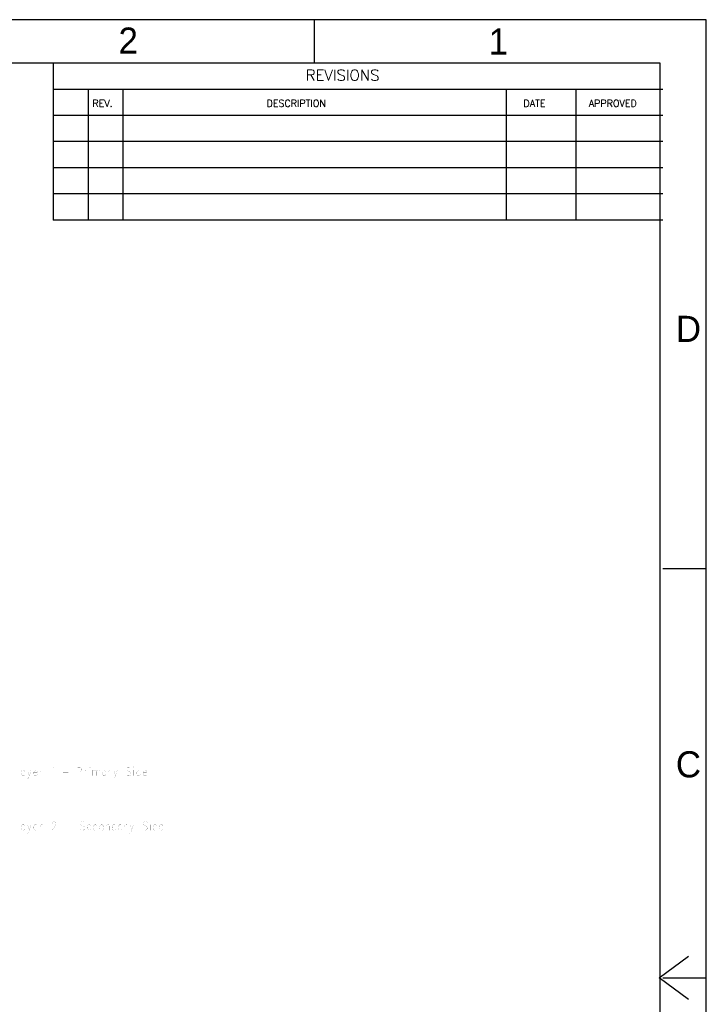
# Model space of a CAD drawing. Extents: x 0 to 34, y 0 to 22.
# Tile 33 of 33: x 26.1 to 34, y 10.7 to 22. Entities that reach past the tile are written whole.
import ezdxf

# ---------------------------------------------------------------- set-up
doc = ezdxf.new("R2010")
doc.units = 0
doc.header["$MEASUREMENT"] = 0
doc.layers.add('1', color=7, linetype='CONTINUOUS')
doc.layers.add('DD_PHO', color=7, linetype='CONTINUOUS')
doc.styles.add('COMPLEX', font='COMPLEX')

msp = doc.modelspace()

# ---------------------------------------------------------------- linework, layer by layer
at = {"layer": '1', "color": 7}
for p, q in [((29.5, 21.5), (29.5, 22)), ((26.5, 21.5), (26.5, 19.7)), ((33.5, 21.2), (26.5, 21.2)), ((26.9, 21.2), (26.9, 19.7)), ((27.3, 21.2), (27.3, 19.7)), ((31.7, 21.2), (31.7, 19.7)), ((32.5, 21.2), (32.5, 19.7)), ((33.5, 20.9), (26.5, 20.9)), ((33.5, 20.6), (26.5, 20.6)), ((33.5, 20.3), (26.5, 20.3)), ((33.5, 20), (26.5, 20)), ((33.5, 19.7), (26.5, 19.7)), ((33.5, 15.7), (34, 15.7)), ((33.5, 11), (34, 11))]:
    msp.add_line(p, q, dxfattribs=at)
at = {"layer": '1', "color": 7, "linetype": 'Continuous'}
for p, q in [((33.458, 10.998), (33.797, 11.246)), ((33.797, 10.75), (33.458, 10.998))]:
    msp.add_line(p, q, dxfattribs=at)
at = {"layer": '1', "color": 7}
for points in [[(0, 0), (34, 0), (34, 22), (0, 22)], [(0.469, 0.5), (33.469, 0.5), (33.469, 21.5), (0.469, 21.5)]]:
    msp.add_lwpolyline(points, close=True, dxfattribs=at)
msp.add_solid([(33.8, 10.75), (33.8, 11.25), (33.8, 10.75)], dxfattribs=at)
at = {"layer": 'DD_PHO', "const_width": 0.001}
for points in [[(26.171, 13.37), (26.164, 13.379), (26.158, 13.384), (26.147, 13.384), (26.14, 13.379), (26.134, 13.37), (26.13, 13.356), (26.13, 13.346), (26.134, 13.332), (26.14, 13.323), (26.147, 13.318), (26.158, 13.318), (26.164, 13.323), (26.171, 13.332)], [(26.171, 13.384), (26.171, 13.318)], [(26.246, 13.384), (26.226, 13.318), (26.219, 13.299), (26.212, 13.29), (26.205, 13.285), (26.202, 13.285)], [(26.205, 13.384), (26.226, 13.318)], [(26.277, 13.356), (26.318, 13.356), (26.318, 13.365), (26.314, 13.374), (26.311, 13.379), (26.304, 13.384), (26.294, 13.384), (26.287, 13.379), (26.28, 13.37), (26.277, 13.356), (26.277, 13.346), (26.28, 13.332), (26.287, 13.323), (26.294, 13.318), (26.304, 13.318), (26.311, 13.323), (26.318, 13.332)], [(26.348, 13.384), (26.348, 13.318)], [(26.348, 13.356), (26.352, 13.37), (26.359, 13.379), (26.365, 13.384), (26.376, 13.384)], [(26.485, 13.398), (26.492, 13.403), (26.502, 13.417), (26.502, 13.318)], [(26.611, 13.36), (26.672, 13.36)], [(26.781, 13.417), (26.781, 13.318)], [(26.781, 13.417), (26.812, 13.417), (26.822, 13.412), (26.826, 13.407), (26.829, 13.398), (26.829, 13.384), (26.826, 13.374), (26.822, 13.37), (26.812, 13.365), (26.781, 13.365)], [(26.86, 13.384), (26.86, 13.318)], [(26.86, 13.356), (26.863, 13.37), (26.87, 13.379), (26.877, 13.384), (26.887, 13.384)], [(26.918, 13.417), (26.921, 13.412), (26.925, 13.417), (26.921, 13.421), (26.918, 13.417)], [(26.921, 13.384), (26.921, 13.318)], [(26.955, 13.384), (26.955, 13.318)], [(26.955, 13.365), (26.965, 13.379), (26.972, 13.384), (26.983, 13.384), (26.989, 13.379), (26.993, 13.365), (26.993, 13.318)], [(26.993, 13.365), (27.003, 13.379), (27.01, 13.384), (27.02, 13.384), (27.027, 13.379), (27.03, 13.365), (27.03, 13.318)], [(27.102, 13.37), (27.095, 13.379), (27.088, 13.384), (27.078, 13.384), (27.071, 13.379), (27.064, 13.37), (27.061, 13.356), (27.061, 13.346), (27.064, 13.332), (27.071, 13.323), (27.078, 13.318), (27.088, 13.318), (27.095, 13.323), (27.102, 13.332)], [(27.102, 13.384), (27.102, 13.318)], [(27.133, 13.384), (27.133, 13.318)], [(27.133, 13.356), (27.136, 13.37), (27.143, 13.379), (27.15, 13.384), (27.16, 13.384)], [(27.235, 13.384), (27.214, 13.318), (27.208, 13.299), (27.201, 13.29), (27.194, 13.285), (27.19, 13.285)], [(27.194, 13.384), (27.214, 13.318)], [(27.392, 13.403), (27.385, 13.412), (27.375, 13.417), (27.361, 13.417), (27.351, 13.412), (27.344, 13.403), (27.344, 13.393), (27.347, 13.384), (27.351, 13.379), (27.358, 13.374), (27.378, 13.365), (27.385, 13.36), (27.388, 13.356), (27.392, 13.346), (27.392, 13.332), (27.385, 13.323), (27.375, 13.318), (27.361, 13.318), (27.351, 13.323), (27.344, 13.332)], [(27.422, 13.417), (27.426, 13.412), (27.429, 13.417), (27.426, 13.421), (27.422, 13.417)], [(27.426, 13.384), (27.426, 13.318)], [(27.501, 13.37), (27.494, 13.379), (27.487, 13.384), (27.477, 13.384), (27.47, 13.379), (27.463, 13.37), (27.46, 13.356), (27.46, 13.346), (27.463, 13.332), (27.47, 13.323), (27.477, 13.318), (27.487, 13.318), (27.494, 13.323), (27.501, 13.332)], [(27.501, 13.417), (27.501, 13.318)], [(27.531, 13.356), (27.572, 13.356), (27.572, 13.365), (27.569, 13.374), (27.565, 13.379), (27.559, 13.384), (27.548, 13.384), (27.542, 13.379), (27.535, 13.37), (27.531, 13.356), (27.531, 13.346), (27.535, 13.332), (27.542, 13.323), (27.548, 13.318), (27.559, 13.318), (27.565, 13.323), (27.572, 13.332)], [(26.488, 12.768), (26.488, 12.773), (26.492, 12.782), (26.495, 12.787), (26.502, 12.792), (26.515, 12.792), (26.522, 12.787), (26.526, 12.782), (26.529, 12.773), (26.529, 12.764), (26.526, 12.754), (26.519, 12.74), (26.485, 12.693), (26.533, 12.693)], [(26.86, 12.778), (26.853, 12.787), (26.843, 12.792), (26.829, 12.792), (26.819, 12.787), (26.812, 12.778), (26.812, 12.768), (26.815, 12.759), (26.819, 12.754), (26.826, 12.749), (26.846, 12.74), (26.853, 12.735), (26.856, 12.731), (26.86, 12.721), (26.86, 12.707), (26.853, 12.698), (26.843, 12.693), (26.829, 12.693), (26.819, 12.698), (26.812, 12.707)], [(27.218, 12.792), (27.218, 12.693)], [(27.579, 12.778), (27.572, 12.787), (27.562, 12.792), (27.548, 12.792), (27.538, 12.787), (27.531, 12.778), (27.531, 12.768), (27.535, 12.759), (27.538, 12.754), (27.545, 12.749), (27.565, 12.74), (27.572, 12.735), (27.576, 12.731), (27.579, 12.721), (27.579, 12.707), (27.572, 12.698), (27.562, 12.693), (27.548, 12.693), (27.538, 12.698), (27.531, 12.707)], [(27.61, 12.792), (27.613, 12.787), (27.617, 12.792), (27.613, 12.796), (27.61, 12.792)], [(27.688, 12.792), (27.688, 12.693)], [(26.171, 12.745), (26.164, 12.754), (26.158, 12.759), (26.147, 12.759), (26.14, 12.754), (26.134, 12.745), (26.13, 12.731), (26.13, 12.721), (26.134, 12.707), (26.14, 12.698), (26.147, 12.693), (26.158, 12.693), (26.164, 12.698), (26.171, 12.707)], [(26.171, 12.759), (26.171, 12.693)], [(26.246, 12.759), (26.226, 12.693), (26.219, 12.674), (26.212, 12.665), (26.205, 12.66), (26.202, 12.66)], [(26.205, 12.759), (26.226, 12.693)], [(26.277, 12.731), (26.318, 12.731), (26.318, 12.74), (26.314, 12.749), (26.311, 12.754), (26.304, 12.759), (26.294, 12.759), (26.287, 12.754), (26.28, 12.745), (26.277, 12.731), (26.277, 12.721), (26.28, 12.707), (26.287, 12.698), (26.294, 12.693), (26.304, 12.693), (26.311, 12.698), (26.318, 12.707)], [(26.348, 12.759), (26.348, 12.693)], [(26.348, 12.731), (26.352, 12.745), (26.359, 12.754), (26.365, 12.759), (26.376, 12.759)], [(26.642, 12.735), (26.703, 12.735)], [(26.89, 12.731), (26.931, 12.731), (26.931, 12.74), (26.928, 12.749), (26.925, 12.754), (26.918, 12.759), (26.908, 12.759), (26.901, 12.754), (26.894, 12.745), (26.89, 12.731), (26.89, 12.721), (26.894, 12.707), (26.901, 12.698), (26.908, 12.693), (26.918, 12.693), (26.925, 12.698), (26.931, 12.707)], [(27.003, 12.745), (26.996, 12.754), (26.989, 12.759), (26.979, 12.759), (26.972, 12.754), (26.965, 12.745), (26.962, 12.731), (26.962, 12.721), (26.965, 12.707), (26.972, 12.698), (26.979, 12.693), (26.989, 12.693), (26.996, 12.698), (27.003, 12.707)], [(27.051, 12.759), (27.044, 12.754), (27.037, 12.745), (27.034, 12.731), (27.034, 12.721), (27.037, 12.707), (27.044, 12.698), (27.051, 12.693), (27.061, 12.693), (27.068, 12.698), (27.075, 12.707), (27.078, 12.721), (27.078, 12.731), (27.075, 12.745), (27.068, 12.754), (27.061, 12.759), (27.051, 12.759)], [(27.109, 12.759), (27.109, 12.693)], [(27.109, 12.74), (27.119, 12.754), (27.126, 12.759), (27.136, 12.759), (27.143, 12.754), (27.146, 12.74), (27.146, 12.693)], [(27.218, 12.745), (27.211, 12.754), (27.204, 12.759), (27.194, 12.759), (27.187, 12.754), (27.18, 12.745), (27.177, 12.731), (27.177, 12.721), (27.18, 12.707), (27.187, 12.698), (27.194, 12.693), (27.204, 12.693), (27.211, 12.698), (27.218, 12.707)], [(27.289, 12.745), (27.283, 12.754), (27.276, 12.759), (27.265, 12.759), (27.259, 12.754), (27.252, 12.745), (27.248, 12.731), (27.248, 12.721), (27.252, 12.707), (27.259, 12.698), (27.265, 12.693), (27.276, 12.693), (27.283, 12.698), (27.289, 12.707)], [(27.289, 12.759), (27.289, 12.693)], [(27.32, 12.759), (27.32, 12.693)], [(27.32, 12.731), (27.323, 12.745), (27.33, 12.754), (27.337, 12.759), (27.347, 12.759)], [(27.422, 12.759), (27.402, 12.693), (27.395, 12.674), (27.388, 12.665), (27.381, 12.66), (27.378, 12.66)], [(27.381, 12.759), (27.402, 12.693)], [(27.613, 12.759), (27.613, 12.693)], [(27.688, 12.745), (27.681, 12.754), (27.675, 12.759), (27.664, 12.759), (27.658, 12.754), (27.651, 12.745), (27.647, 12.731), (27.647, 12.721), (27.651, 12.707), (27.658, 12.698), (27.664, 12.693), (27.675, 12.693), (27.681, 12.698), (27.688, 12.707)], [(27.719, 12.731), (27.76, 12.731), (27.76, 12.74), (27.756, 12.749), (27.753, 12.754), (27.746, 12.759), (27.736, 12.759), (27.729, 12.754), (27.722, 12.745), (27.719, 12.731), (27.719, 12.721), (27.722, 12.707), (27.729, 12.698), (27.736, 12.693), (27.746, 12.693), (27.753, 12.698), (27.76, 12.707)]]:
    msp.add_lwpolyline(points, dxfattribs=at)

# ---------------------------------------------------------------- texts
at = {"layer": '1', "color": 7}
for s, p in [('2', (27.25, 21.61)), ('1', (31.5, 21.6)), ('D', (33.65, 18.3)), ('C', (33.65, 13.3))]:
    msp.add_text(s, height=0.3, dxfattribs=at).set_placement(p)
at = {"layer": '1', "color": 7, "style": 'COMPLEX'}
for s, height, p in [('REVISIONS', 0.125, (29.4, 21.3)), ('REV.', 0.08, (26.95, 21)), ('DESCRIPTION', 0.08, (28.95, 21)), ('DATE', 0.08, (31.9, 21)), ('APPROVED', 0.08, (32.65, 21))]:
    msp.add_text(s, height=height, dxfattribs=at).set_placement(p)

doc.saveas('drawing.dxf')
